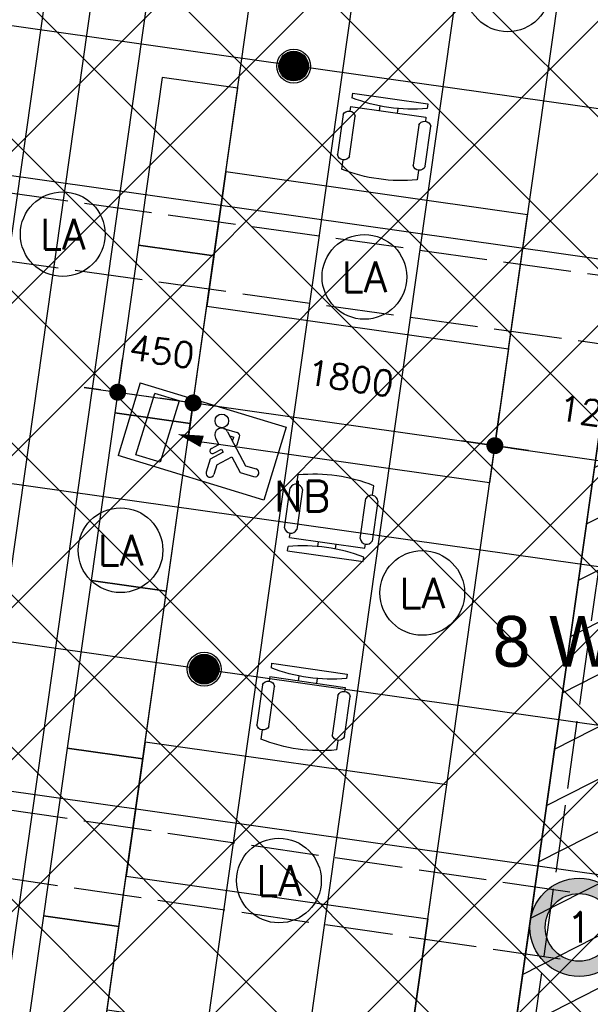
# Model space of a CAD drawing. Header units: millimetres. Extents: x -4107 to 114693, y -37499 to 54671.
# Tile 70 of 156: x 83319 to 86689, y -11119 to -5304. Entities that reach past the tile are written whole.
import ezdxf
from ezdxf.enums import TextEntityAlignment as Align

# ---------------------------------------------------------------- set-up
doc = ezdxf.new("R2010")
doc.units = ezdxf.units.MM
doc.header["$LTSCALE"] = 50
doc.linetypes.add('XREF_06_Vloergoot installaties$0$E_GOOT5', pattern=[10, 8, -2])
for name, color, linetype in [('FOK_ BRANDSLANGHASPELS', 2, 'Continuous'), ('FOK_05---_TEKST_25', 2, 'Continuous'), ('FOK_08---_MAATVOERING', 2, 'Continuous'), ('FOK_22_BINNENWANDEN', 2, 'Continuous'), ('FOK_82_LOS MEUBILAIR', 1, 'Continuous'), ('XREF_06_PLAFOND$0$AA45----_PLAFONDAFW', 1, 'Continuous'), ('XREF_06_PLAFOND$0$AI45----_PLAFONDAFW', 2, 'Continuous'), ('XREF_06_Sprinkler installatie$0$WL524---', 4, 'Continuous'), ('XREF_06_Sprinkler installatie$0$WL6516--', 4, 'Continuous'), ('XREF_06_verlichting$0$EL6311--', 3, 'Continuous'), ('XREF_06_verlichting$0$EL6350--', 3, 'Continuous'), ('XREF_06_Vloergoot installaties$0$EL6131--_VG', 3, 'Continuous'), ('XREF_06_Vloergoot installaties$0$EL6222--', 3, 'Continuous')]:
    doc.layers.add(name, color=color, linetype=linetype)
doc.styles.add('FOK-DIM', font='romans.shx')
doc.styles.add('XREF_06_Sprinkler installatie$0$Standard', font='txt')
doc.styles.add('XREF_06_verlichting$0$BURO-018', font='simplex.shx', dxfattribs={"height": 180})
doc.styles.add('XREF_06_Vloergoot installaties$0$BURO-018', font='simplex.shx', dxfattribs={"height": 180})
doc.dimstyles.new('FOK-100', dxfattribs={"dimscale": 100, "dimtxt": 1.5, "dimasz": 1, "dimexe": 2, "dimexo": 0, "dimgap": 2, "dimtad": 1, "dimdec": 0, "dimzin": 11, "dimdsep": 46, "dimtxsty": 'FOK-DIM', "dimblk1": 'DOT', "dimblk2": 'DOT', "dimsah": 1, "dimcen": 2.5, "dimclrd": 256, "dimclre": 256, "dimclrt": 256, "dimadec": 0, "dimazin": 0, "dimtfac": 1, "dimtdec": 0, "dimtix": 1, "dimtmove": 2, "dimatfit": 3, "dimldrblk": 'DOT', "dimfxl": 2, "dimtolj": 1, "dimtzin": 0, "dimarcsym": 0})
pattern_1 = [(27.02, (0, 0), (-124.9329, 244.9832), [])]

# ---------------------------------------------------------------- blocks, each defined once
blk = doc.blocks.new('XREF_06_Sprinkler installatie$0$SP-KOP02')
at = {"color": 0, "linetype": 'Continuous'}
for p, q in [((-0.875, -0.023), (0.023, 0.875)), ((-0.847, -0.219), (0.219, 0.847)), ((-0.843, 0.233), (-0.233, 0.843)), ((-0.786, -0.383), (0.383, 0.786)), ((-0.702, -0.523), (0.523, 0.702)), ((-0.595, -0.641), (0.641, 0.595)), ((-0.469, -0.739), (0.739, 0.469)), ((-0.32, -0.815), (0.815, 0.32)), ((-0.144, -0.863), (0.863, 0.144)), ((0.072, -0.872), (0.872, -0.072)), ((0.381, -0.788), (0.788, -0.381))]:
    blk.add_line(p, q, dxfattribs=at)
at = {"color": 0, "linetype": 'Continuous', "const_width": 0.875}
blk.add_lwpolyline([(-0.438, 0, 1), (0.438, 0, 1)], format="xyb", close=True, dxfattribs=at)
at = {"color": 0, "linetype": 'Continuous'}
for radius in [1, 0.875]:
    blk.add_circle((0, 0), radius, dxfattribs=at)
at = {"color": 0, "linetype": 'Continuous', "style": 'XREF_06_Sprinkler installatie$0$Standard', "flags": 1}
for tag, p in [('SP_MATCODE', (2, 2)), ('SP_TEMP', (2, -3)), ('SP_DOORL', (2, -5)), ('SP_KFACT', (2, -7)), ('SP_SPRHK', (2, -9)), ('SP_KLEP', (2, -11))]:
    blk.add_attdef(tag, p, '', height=1, dxfattribs=at)
blk = doc.blocks.new('XREF_06_Sprinkler installatie')
at = {"layer": 'XREF_06_Sprinkler installatie$0$WL524---'}
for p, q in [((81189.3, -23232.3), (84217.2, -1850.3)), ((81992.1, -5157.8), (89921.4, -6280.7)), ((81449.7, -8721.3), (89417.4, -9849.6))]:
    blk.add_line(p, q, dxfattribs=at)
at = {"layer": 'XREF_06_Sprinkler installatie$0$WL6516--', "xscale": 99.9999999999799, "yscale": 100, "zscale": 100, "rotation": 7.589429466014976}
for p in [(84936.9, -5578.6), (84408.7, -9139.7)]:
    blk.add_blockref('XREF_06_Sprinkler installatie$0$SP-KOP02', p, dxfattribs=at)
blk = doc.blocks.new('XREF_06_Vloergoot installaties$0$E00415')
at = {"linetype": 'Continuous'}
h = blk.add_hatch(color=0, dxfattribs=at)
edge = h.paths.add_edge_path()
edge.add_arc((0, 0), 2.9, 0, 360)
edge = h.paths.add_edge_path(flags=16)
edge.add_arc((0, 0), 2, 0, 360)
at = {"color": 0, "linetype": 'Continuous'}
for radius in [2.9, 2]:
    blk.add_circle((0, 0), radius, dxfattribs=at)
at = {"color": 0, "linetype": 'Continuous', "style": 'XREF_06_Vloergoot installaties$0$BURO-018'}
for tag, p in [('E_GKAST', (0, 8)), ('E_GROEP', (0, 5)), ('E_SGROEP', (4.5, 5))]:
    blk.add_attdef(tag, text='', height=1.8, dxfattribs=at).set_placement(p, align=Align.MIDDLE)
at = {"color": 0, "linetype": 'Continuous', "style": 'XREF_06_Vloergoot installaties$0$BURO-018', "flags": 1}
for tag, p in [('E_VERMCODE', (13, 5)), ('E_MATCODE', (0, 0))]:
    blk.add_attdef(tag, text='', height=1.8, dxfattribs=at).set_placement(p, align=Align.MIDDLE)
blk = doc.blocks.new('XREF_06_Vloergoot installaties')
at = {"layer": 'XREF_06_Vloergoot installaties$0$EL6131--_VG', "linetype": 'XREF_06_Vloergoot installaties$0$E_GOOT5'}
for p, q in [((84459.1, -24696.2), (92458.3, 31951.4)), ((81225.3, -6041.9), (87175.8, -6873.2)), ((81169.9, -6438.1), (87120.4, -7269.4)), ((80730.1, -9601), (86651.8, -10466.6)), ((80672.3, -9996.7), (86593.9, -10862.4))]:
    blk.add_line(p, q, dxfattribs=at)
at = {"layer": 'XREF_06_Vloergoot installaties$0$EL6222--'}
ref = blk.add_blockref('XREF_06_Vloergoot installaties$0$E00415', (86622.8, -10664.5), dxfattribs=dict(at, xscale=99.99999999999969, yscale=100, zscale=100, rotation=352.2551880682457))
ref.add_attrib('E_GROEP', '1', dxfattribs={"layer": '0', "color": 1, "linetype": 'Continuous', "height": 180, "style": 'XREF_06_Vloergoot installaties$0$BURO-018'}).set_placement((86622.8, -10664.5), align=Align.MIDDLE)
blk = doc.blocks.new('XREF_06_PLAFOND')
at = {"layer": 'XREF_06_PLAFOND$0$AA45----_PLAFONDAFW'}
h = blk.add_hatch(dxfattribs=at)
h.set_pattern_fill('ANSI31', color=256, scale=2200, angle=342.02, style=0)
h.set_pattern_definition(pattern_1)
h.paths.add_polyline_path([(84075.3, -26575.6), (84654.6, -26763.6), (93555.9, 36094.7), (92949.9, 36094.7)])
h = blk.add_hatch(dxfattribs=at)
h.set_pattern_fill('ANSI31', color=256, scale=2200, angle=342.02, style=0)
h.set_pattern_definition(pattern_1)
edge = h.paths.add_edge_path()
edge.add_line((79923.5, -13101.3), (78281.7, -24695.4))
edge.add_line((78281.7, -24695.4), (78861, -24883.4))
edge.add_line((78861, -24883.4), (85620.2, 22847.5))
edge.add_line((85620.2, 22847.5), (85032.2, 22974.7))
edge.add_line((85032.2, 22974.7), (80378, -9891.4))
edge.add_arc((75004.2, -10767.6), 5444.8, -25.3802, 9.2602, ccw=False)
at = {"layer": 'XREF_06_PLAFOND$0$AI45----_PLAFONDAFW'}
h = blk.add_hatch(dxfattribs=at)
h.set_pattern_fill('_USER,_O', color=256, scale=1800, pattern_type=0)
h.set_pattern_definition([(351.94, (60508.5, -17546.5), (252.38, 1782.22), [])])
edge = h.paths.add_edge_path(flags=16)
edge.add_arc((41622.2, 26897.4), 5449.9, 0, 180)
edge.add_arc((41622.2, 26897.4), 5449.9, 180, 360)
h.paths.add_polyline_path([(49833.5, 30277.3), (51633.5, 30277.3), (51633.5, 27677.3), (49833.5, 27677.3)], flags=16)
edge = h.paths.add_edge_path(flags=16)
edge.add_arc((86127.3, 26613.5), 3800, 0, 180)
edge.add_arc((86127.3, 26613.5), 3800, 180, 360)
edge = h.paths.add_edge_path(flags=16)
edge.add_arc((74998.8, -10766.8), 5450, 0, 180)
edge.add_arc((74998.8, -10766.8), 5450, 180, 360)
edge = h.paths.add_edge_path()
edge.add_arc((59888.1, 10791.1), 9323.9, 341.24236, 446.62909)
edge.add_line((60436.4, 20098.9), (31243.3, 21827.8))
edge.add_line((31243.3, 21827.8), (28955.1, 21950.5))
edge.add_line((28955.1, 21950.5), (30807, 36094.7))
edge.add_line((30807, 36094.7), (95373.9, 36094.7))
edge.add_line((95373.9, 36094.7), (86392.8, -27327.7))
edge.add_line((86392.8, -27327.7), (59702.3, -18665.8))
edge.add_line((59702.3, -18665.8), (68716.8, 7792.9))
h = blk.add_hatch(dxfattribs=at)
h.set_pattern_fill('_USER,_O', color=256, scale=600, angle=90, pattern_type=0)
h.set_pattern_definition([(81.94, (95317.84, 35698.9), (-594.073, 84.126), [])])
edge = h.paths.add_edge_path(flags=16)
edge.add_arc((86127.3, 26613.5), 3800, 0, 360)
edge = h.paths.add_edge_path(flags=16)
edge.add_arc((74998.8, -10766.8), 5450, 0, 360)
edge = h.paths.add_edge_path(flags=16)
edge.add_arc((41622.2, 26897.4), 5449.9, 0, 360)
h.paths.add_polyline_path([(49933.5, 30177.3), (51533.5, 30177.3), (51533.5, 27777.3), (49933.5, 27777.3)], flags=16)
edge = h.paths.add_edge_path()
edge.add_arc((59888.1, 10791.1), 9323.9, 341.24236, 446.62909)
edge.add_line((60436.4, 20098.9), (31243.3, 21827.8))
edge.add_line((31243.3, 21827.8), (28955.1, 21950.5))
edge.add_line((28955.1, 21950.5), (30807, 36094.7))
edge.add_line((30807, 36094.7), (95373.9, 36094.7))
edge.add_line((95373.9, 36094.7), (86392.8, -27327.7))
edge.add_line((86392.8, -27327.7), (59702.3, -18665.8))
edge.add_line((59702.3, -18665.8), (68716.8, 7792.9))
at = {"layer": 'XREF_06_PLAFOND$0$AA45----_PLAFONDAFW'}
blk.add_lwpolyline([(84075.3, -26575.6), (84654.6, -26763.6), (93555.9, 36094.7), (92949.9, 36094.7)], close=True, dxfattribs=at)
blk = doc.blocks.new('XREF_06_verlichting$0$1115B3A')
at = {"color": 0, "linetype": 'Continuous'}
blk.add_circle((0, 0), 2.5, dxfattribs=at)
at = {"color": 0, "linetype": 'Continuous', "style": 'XREF_06_verlichting$0$BURO-018'}
for tag, p in [('E_GKAST', (0, 8)), ('E_GROEP', (0, 5)), ('E_SGROEP', (4.5, 5)), ('E_ARMCODE', (0, 0)), ('E_SLET', (4.5, -1))]:
    blk.add_attdef(tag, text='', height=1.8, dxfattribs=at).set_placement(p, align=Align.MIDDLE)
blk = doc.blocks.new('XREF_06_verlichting$0$1115C2G')
at = {"color": 0, "linetype": 'Continuous'}
for p, q in [((-4.5, 5.5), (4.5, 5.5)), ((-4.5, 1), (-4.5, 5.5)), ((4.5, 1), (4.5, 5.5)), ((-1.24, 4.309), (-1.24, 4.91)), ((-0.76, 4.11), (-0.76, 4.91)), ((2, 5.15), (3.5, 5.15)), ((2, 1.35), (2, 5.15)), ((3.5, 5.15), (3.5, 1.35)), ((-2.681, 4.35), (-3.52, 4.35)), ((-1.94, 3.609), (-2.681, 4.35)), ((-1.24, 4.309), (-1.94, 3.609)), ((-1.374, 3.496), (-0.76, 4.11)), ((-2.88, 3.87), (-3.52, 3.87)), ((-1.271, 2.261), (-2.88, 3.87)), ((-1.233, 3.354), (-1.374, 3.496)), ((-0.872, 3.715), (-1.233, 3.354)), ((-0.646, 3.489), (-1.007, 3.128)), ((-1.94, 2.93), (-2.04, 2.83)), ((-0.705, 2.827), (-1.007, 3.128)), ((-2.04, 2.83), (-2.04, 2.344)), ((-1.714, 2.704), (-1.72, 2.697)), ((-1.72, 2.697), (-1.72, 2.464)), ((-1.474, 2.464), (-1.72, 2.464)), ((-0.988, 2.144), (-1.84, 2.144)), ((2, 1.35), (3.5, 1.35)), ((4.5, 1), (-4.5, 1))]:
    blk.add_line(p, q, dxfattribs=at)
blk.add_lwpolyline([(1.5, 3.25, 0, 0.7, 0), (0, 3.25, 0.7, 0.7, 0)], format="xyseb", dxfattribs=at)
blk.add_circle((-0.76, 1.75), 0.4, dxfattribs=at)
for centre, radius, start, end in [((-1, 4.91), 0.24, 0, 180), ((-3.52, 4.11), 0.24, 90, 270), ((-0.759, 3.602), 0.16, 315, 135), ((-1.84, 2.344), 0.2, 180, 270), ((-0.988, 2.544), 0.4, 225, 45)]:
    blk.add_arc(centre, radius, start, end, dxfattribs=at)
at = {"color": 0, "linetype": 'Continuous', "style": 'XREF_06_verlichting$0$BURO-018'}
for tag, p in [('E_GKAST', (0, 15.167)), ('E_GROEP', (0, 12.167)), ('E_SGROEP', (4.5, 12.167)), ('E_ARMCODE', (0, 8))]:
    blk.add_attdef(tag, text='', height=1.8, dxfattribs=at).set_placement(p, align=Align.MIDDLE)
blk = doc.blocks.new('XREF_06_verlichting')
at = {"layer": 'XREF_06_verlichting$0$EL6311--'}
ref = blk.add_blockref('XREF_06_verlichting$0$1115B3A', (86201.5, -5125.2), dxfattribs=dict(at, xscale=100, yscale=100, zscale=100))
ref.add_attrib('E_ARMCODE', 'LA', dxfattribs={"layer": '0', "color": 1, "linetype": 'Continuous', "height": 180, "style": 'XREF_06_verlichting$0$BURO-018'}).set_placement((86201.5, -5125.2), align=Align.MIDDLE)
ref = blk.add_blockref('XREF_06_verlichting$0$1115B3A', (83572.8, -6570.9), dxfattribs=dict(at, xscale=100, yscale=100, zscale=100))
ref.add_attrib('E_ARMCODE', 'LA', dxfattribs={"layer": '0', "color": 1, "linetype": 'Continuous', "height": 180, "style": 'XREF_06_verlichting$0$BURO-018'}).set_placement((83572.8, -6570.9), align=Align.MIDDLE)
ref = blk.add_blockref('XREF_06_verlichting$0$1115B3A', (85355, -6823.3), dxfattribs=dict(at, xscale=100, yscale=100, zscale=100))
ref.add_attrib('E_ARMCODE', 'LA', dxfattribs={"layer": '0', "color": 1, "linetype": 'Continuous', "height": 180, "style": 'XREF_06_verlichting$0$BURO-018'}).set_placement((85355, -6823.3), align=Align.MIDDLE)
ref = blk.add_blockref('XREF_06_verlichting$0$1115B3A', (83914.5, -8437.3), dxfattribs=dict(at, xscale=100, yscale=100, zscale=100))
ref.add_attrib('E_ARMCODE', 'LA', dxfattribs={"layer": '0', "color": 1, "linetype": 'Continuous', "height": 180, "style": 'XREF_06_verlichting$0$BURO-018'}).set_placement((83914.5, -8437.3), align=Align.MIDDLE)
ref = blk.add_blockref('XREF_06_verlichting$0$1115B3A', (85696.7, -8689.7), dxfattribs=dict(at, xscale=100, yscale=100, zscale=100))
ref.add_attrib('E_ARMCODE', 'LA', dxfattribs={"layer": '0', "color": 1, "linetype": 'Continuous', "height": 180, "style": 'XREF_06_verlichting$0$BURO-018'}).set_placement((85696.7, -8689.7), align=Align.MIDDLE)
ref = blk.add_blockref('XREF_06_verlichting$0$1115B3A', (84850.3, -10387.8), dxfattribs=dict(at, xscale=100, yscale=100, zscale=100))
ref.add_attrib('E_ARMCODE', 'LA', dxfattribs={"layer": '0', "color": 1, "linetype": 'Continuous', "height": 180, "style": 'XREF_06_verlichting$0$BURO-018'}).set_placement((84850.3, -10387.8), align=Align.MIDDLE)
at = {"layer": 'XREF_06_verlichting$0$EL6350--'}
ref = blk.add_blockref('XREF_06_verlichting$0$1115C2G', (84490.8, -7484.1), dxfattribs=dict(at, xscale=99.99999999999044, yscale=100, zscale=100, rotation=163.0331045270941))
ref.add_attrib('E_ARMCODE', 'NB', dxfattribs={"layer": '0', "color": 1, "linetype": 'Continuous', "height": 180, "style": 'XREF_06_verlichting$0$BURO-018'}).set_placement((84987.3, -8117.7), align=Align.MIDDLE)
blk = doc.blocks.new('WP 1600-800')
at = {"linetype": 'Continuous'}
for p, q in [((701.5, 1636.1), (940, 1636.1)), ((569, 1600.1), (595.5, 1600.1)), ((569, 1600.1), (569, 1149.6)), ((648.5, 1600.1), (675, 1600.1)), ((648.5, 1600.1), (648.5, 1149.6)), ((966.5, 1600.1), (1022, 1600.1)), ((940, 1564.1), (701.5, 1564.1)), ((648.5, 1427.8), (620.3, 1427.8)), ((620.9, 1321.8), (648.5, 1321.8)), ((701.5, 1185.6), (940, 1185.6)), ((569, 1149.6), (595.5, 1149.6)), ((648.5, 1149.6), (675, 1149.6)), ((935.6, 1113), (697.1, 1113)), ((966.5, 1149.6), (1022, 1149.6))]:
    blk.add_line(p, q, dxfattribs=at)
blk.add_lwpolyline([(1133.9, 2274.8), (1933.9, 2274.8), (1933.9, 474.8), (1133.9, 474.8)], close=True)
for centre, radius, start, end in [((712.7, 1600.1), 37.7, 107.28561, 252.71439), ((928.8, 1600.1), 37.7, 287.28561, 72.71439), ((-348.6, 1374.8), 970.6, 346.5803, 13.4197), ((77.9, 1374.8), 970.6, 346.5803, 13.4197), ((710.9, 1148.6), 38.2, 104.35438, 248.70731), ((926.1, 1150), 38.2, 284.35438, 68.70731)]:
    blk.add_arc(centre, radius, start, end, dxfattribs=at)
blk = doc.blocks.new('kast')
at = {"layer": 'FOK_82_LOS MEUBILAIR'}
blk.add_lwpolyline([(-1052.2, -305.5), (-62.1, -445.7), (1, -0.1), (-989.1, 140.1)], close=True, dxfattribs=at)
blk = doc.blocks.new('DOT')
at = {"color": 0}
blk.add_line((-2, 0), (2, 0), dxfattribs=at)
at = {"color": 0, "const_width": 0.5}
blk.add_lwpolyline([(-0.25, 0, 1), (0.25, 0, 1)], format="xyb", close=True, dxfattribs=at)
blk = doc.blocks.new('*D150')
at = {"layer": 'Defpoints', "color": 0}
for p in [(84343.1, -7567.5), (86125.3, -7819.9), (86125.3, -7819.9)]:
    blk.add_point(p, dxfattribs=at)
at = {"layer": 'FOK_08---_MAATVOERING', "lineweight": -2}
for p, q in [((84343.1, -7567.5), (84315, -7765.5)), ((84442.1, -7581.5), (86026.3, -7805.8)), ((86125.3, -7819.9), (86153.3, -7621.8))]:
    blk.add_line(p, q, dxfattribs=at)
at = {"layer": 'FOK_08---_MAATVOERING', "lineweight": -2, "xscale": 100, "yscale": 100, "zscale": 100}
for p, rotation in [((84343.1, -7567.5), 171.9399999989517), ((86125.3, -7819.9), 351.9399999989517)]:
    blk.add_blockref('DOT', p, dxfattribs=dict(at, rotation=rotation))
at = {"layer": 'FOK_08---_MAATVOERING', "insert": (85272.8, -7421.4), "char_height": 150, "attachment_point": 5, "rotation": 351.94, "style": 'FOK-DIM'}
blk.add_mtext('\\A1;1800', dxfattribs=at)
blk = doc.blocks.new('*D151')
at = {"layer": 'Defpoints', "color": 0}
for p in [(83897.5, -7504.4), (84343.1, -7567.5), (84343.1, -7567.5)]:
    blk.add_point(p, dxfattribs=at)
at = {"layer": 'FOK_08---_MAATVOERING', "lineweight": -2}
for p, q in [((83897.5, -7504.4), (83925.6, -7306.4)), ((84343.1, -7567.5), (84371.1, -7369.5)), ((83798.5, -7490.4), (83699.5, -7476.4)), ((83897.5, -7504.4), (84343.1, -7567.5)), ((84442.1, -7581.5), (84541.1, -7595.5))]:
    blk.add_line(p, q, dxfattribs=at)
at = {"layer": 'FOK_08---_MAATVOERING', "lineweight": -2, "xscale": 100, "yscale": 100, "zscale": 100}
for p, rotation in [((83897.5, -7504.4), 351.9399999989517), ((84343.1, -7567.5), 171.9399999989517)]:
    blk.add_blockref('DOT', p, dxfattribs=dict(at, rotation=rotation))
at = {"layer": 'FOK_08---_MAATVOERING', "insert": (84158.9, -7263.7), "char_height": 150, "attachment_point": 5, "rotation": 351.94, "style": 'FOK-DIM'}
blk.add_mtext('\\A1;450', dxfattribs=at)
blk = doc.blocks.new('*D152')
at = {"layer": 'Defpoints', "color": 0}
for p in [(87341.5, -7790.1), (86125.3, -7819.9), (87313.5, -7988.1)]:
    blk.add_point(p, dxfattribs=at)
at = {"layer": 'FOK_08---_MAATVOERING', "lineweight": -2}
for p, q in [((86125.3, -7819.9), (86153.3, -7621.8)), ((87341.5, -7790.1), (87285.4, -8186.1)), ((86224.3, -7833.9), (87214.4, -7974.1))]:
    blk.add_line(p, q, dxfattribs=at)
at = {"layer": 'FOK_08---_MAATVOERING', "lineweight": -2, "xscale": 100, "yscale": 100, "zscale": 100}
for p, rotation in [((86125.3, -7819.9), 171.9399999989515), ((87313.5, -7988.1), 351.9399999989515)]:
    blk.add_blockref('DOT', p, dxfattribs=dict(at, rotation=rotation))
at = {"layer": 'FOK_08---_MAATVOERING', "insert": (86757.9, -7631.7), "char_height": 150, "attachment_point": 5, "rotation": 351.94, "style": 'FOK-DIM'}
blk.add_mtext('\\A1;1200', dxfattribs=at)
blk = doc.blocks.new('A$C4D8164B4')
at = {"layer": 'FOK_ BRANDSLANGHASPELS', "color": 2}
blk.add_circle((20000, 20000), 20000, dxfattribs=at)

msp = doc.modelspace()

# ---------------------------------------------------------------- hatches: boundary and pattern name
at = {"layer": 'FOK_08---_MAATVOERING'}
h = msp.add_hatch(dxfattribs=at)
h.set_pattern_fill('ANSI37', color=254, scale=200, style=0)
h.set_pattern_definition([(45, (10119.66, -50497.9), (-449.013, 449.013), []), (135, (10119.66, -50497.9), (-449.013, -449.013), [])])
h.paths.add_polyline_path([(83402, -3871.3), (80976.4, -21000.4), (87926.7, -21984.6), (90352.3, -4855.5)])

# ---------------------------------------------------------------- block references
for name in ['XREF_06_PLAFOND', 'XREF_06_PLAFOND', 'XREF_06_Sprinkler installatie', 'XREF_06_Sprinkler installatie', 'XREF_06_Vloergoot installaties', 'XREF_06_Vloergoot installaties']:
    msp.add_blockref(name, (0, 0))
at = {"layer": 'FOK_22_BINNENWANDEN'}
msp.add_blockref('XREF_06_verlichting', (0, 0), dxfattribs=at)
at = {"layer": 'FOK_22_BINNENWANDEN', "color": 5}
for p in [(62903.1, -17201.9), (58068.5, -37498.6)]:
    msp.add_blockref('A$C4D8164B4', p, dxfattribs=at)
at = {"layer": 'FOK_82_LOS MEUBILAIR'}
for name, p, rotation in [('kast', (84160.6, -5646.4), 90), ('kast', (84020.4, -6636.5), 90), ('WP 1600-800', (86405.3, -9229.3), 81.94000000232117), ('kast', (83880.2, -7626.6), 90), ('kast', (83740, -8616.7), 90), ('kast', (83599.8, -9606.9), 90), ('WP 1600-800', (85928.6, -12595.8), 81.94000000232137), ('kast', (83459.6, -10597), 90)]:
    msp.add_blockref(name, p, dxfattribs=dict(at, rotation=rotation))
at = {"layer": 'FOK_82_LOS MEUBILAIR', "xscale": -1, "rotation": 81.94000000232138}
for p in [(86947.6, -5399.8), (86470.9, -8766.2)]:
    msp.add_blockref('WP 1600-800', p, dxfattribs=at)

# ---------------------------------------------------------------- texts
at = {"layer": 'FOK_05---_TEKST_25', "insert": (86112.2, -8825.5), "char_height": 300, "width": 57960.996, "attachment_point": 1}
msp.add_mtext('{\\fCentury Gothic|b0|i0|c0|p34;8 WP}', dxfattribs=at)

# ---------------------------------------------------------------- dimensions: what is measured, and where the dimension line sits
at = {"layer": 'FOK_08---_MAATVOERING'}
for base, p1, p2, picture, middle in [((84343.1, -7567.5), (83897.5, -7504.4), (84343.1, -7567.5), '*D151', (84158.9, -7263.7)), ((86125.3, -7819.9), (84343.1, -7567.5), (86125.3, -7819.9), '*D150', (85272.8, -7421.4)), ((87313.5, -7988.1), (86125.3, -7819.9), (87341.5, -7790.1), '*D152', (86757.9, -7631.7))]:
    dim = msp.add_linear_dim(base=base, p1=p1, p2=p2, angle=171.94, dimstyle='FOK-100', dxfattribs=at)
    dim.commit()
    dim.dimension.update_dxf_attribs({"geometry": picture, "text_midpoint": middle})

doc.saveas('drawing.dxf')
